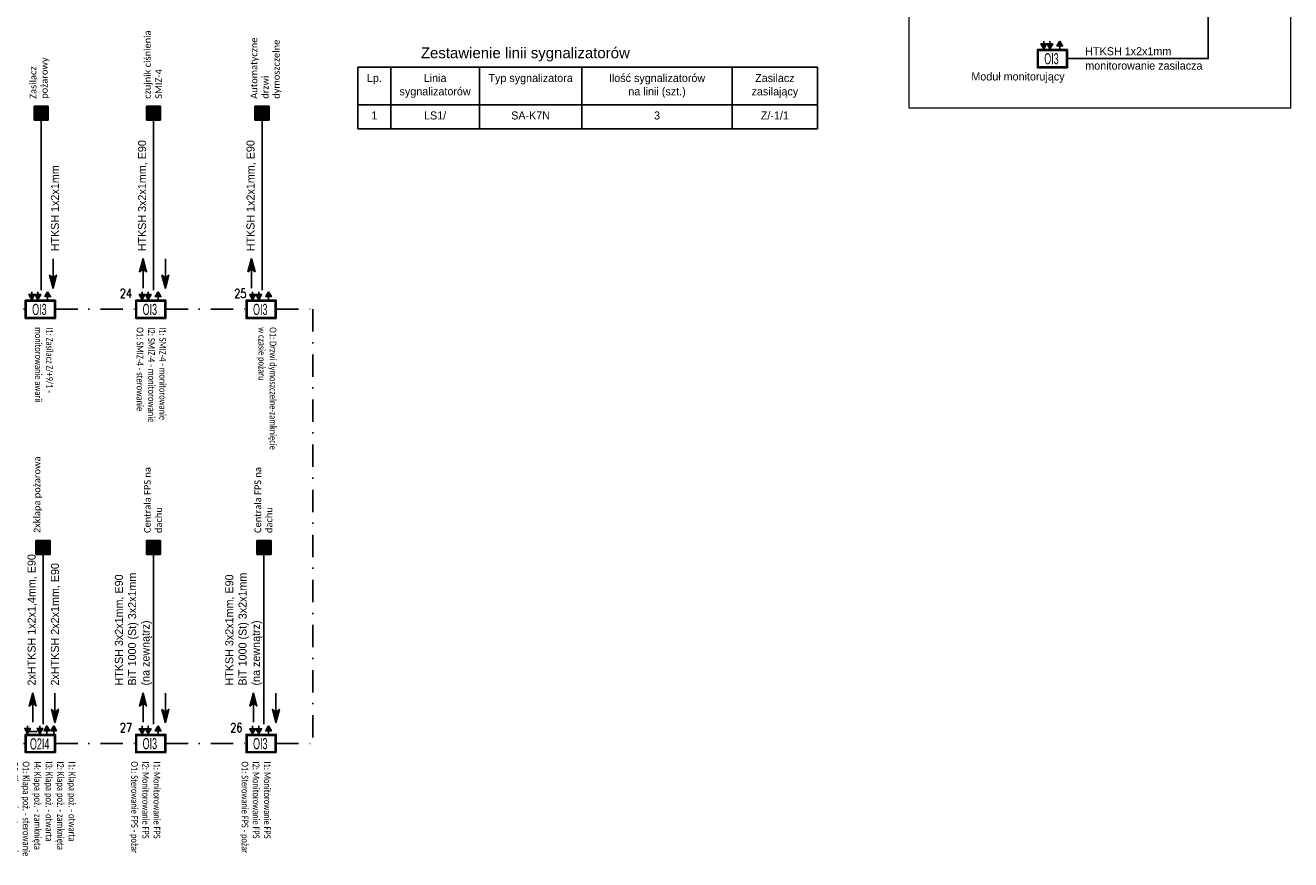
# Model space of a CAD drawing. Header units: millimetres. Extents: x 405 to 2542, y 4022 to 4770.
# Tile 6 of 9: x 1034 to 1318, y 4205 to 4392. Entities that reach past the tile are written whole.
import ezdxf

# ---------------------------------------------------------------- set-up
doc = ezdxf.new("R2010")
doc.units = ezdxf.units.MM
doc.linetypes.add('DASHDOT', pattern=[1, 0.5, -0.25, 0, -0.25])
for name, color, linetype in [('_SP_SAP P opis', 7, 'Continuous'), ('_TT_SSP_moduły', 94, 'Continuous'), ('TT_SAP_KABLE', 13, 'Continuous')]:
    doc.layers.add(name, color=color, linetype=linetype)
doc.layers.add('legenda - opisy', color=7, linetype='Continuous', lineweight=13)
doc.styles.add('Arial narrow 1.00', font='ARIALN.TTF')
doc.styles.add('ST', font='romans.shx')

# ---------------------------------------------------------------- blocks, each defined once
blk = doc.blocks.new('MK')
blk.add_hatch(color=256).paths.add_polyline_path([(15, 30), (-15, 30), (-15, 0), (15, 0)])
for p, q in [((15, 30), (-15, 30)), ((-15, 30), (-15, 0)), ((15, 0), (15, 30)), ((-15, 0), (15, 0))]:
    blk.add_line(p, q)
blk = doc.blocks.new('BX-OI3')
for points in [[(126, 458), (175, 374), (78, 374)], [(-149, 326), (-197, 410), (-100, 410)], [(-42, 326), (-91, 410), (6, 410)]]:
    blk.add_hatch(color=0).paths.add_polyline_path(points)
at = {"color": 0}
for p, q in [((-149, 410), (-149, 458)), ((-42, 410), (-42, 458)), ((126, 374), (126, 326))]:
    blk.add_line(p, q, dxfattribs=at)
for points in [[(126, 458), (175, 374), (78, 374)], [(-149, 326), (-197, 410), (-100, 410)], [(-42, 326), (-91, 410), (6, 410)]]:
    blk.add_lwpolyline(points, close=True, dxfattribs=at)
for points in [[(259, 0), (-259, 0), (-259, 313), (259, 313)], [(259, 0), (-259, 0), (-259, 313), (259, 313)], [(-251, 305), (251, 305), (251, 8), (-251, 8)], [(-251, 305), (251, 305), (251, 8), (-251, 8)], [(-243, 297), (243, 297), (243, 14), (-243, 14)], [(-243, 297), (243, 297), (243, 14), (-243, 14)]]:
    blk.add_lwpolyline(points, close=True)
at = {"color": 0, "insert": (-140, 250), "char_height": 192, "attachment_point": 1}
blk.add_mtext_dynamic_manual_height_columns('{\\Ftxt|c238;\\W0.6;OI3}', width=68.27, gutter_width=12.5, heights=[0], dxfattribs=at)
at = {"flags": 4}
blk.add_attdef('NRMODUŁU', (339, 87), '', height=192, dxfattribs=at)
blk = doc.blocks.new('BX-O2I4')
for points in [[(113, 459), (162, 375), (65, 375)], [(230, 459), (278, 375), (181, 375)], [(-219, 331), (-268, 415), (-171, 415)], [(-7, 331), (-55, 415), (42, 415)]]:
    blk.add_hatch(color=256).paths.add_polyline_path(points)
for p, q in [((-219, 415), (-219, 463)), ((-7, 415), (-7, 463)), ((-189, 364), (-53, 364)), ((113, 375), (113, 328)), ((230, 375), (230, 328))]:
    blk.add_line(p, q)
for points in [[(113, 459), (162, 375), (65, 375)], [(230, 459), (278, 375), (181, 375)], [(-219, 331), (-268, 415), (-171, 415)], [(259, 0), (-259, 0), (-259, 313), (259, 313)], [(-251, 305), (251, 305), (251, 8), (-251, 8)], [(-243, 297), (243, 297), (243, 14), (-243, 14)], [(-7, 331), (-55, 415), (42, 415)]]:
    blk.add_lwpolyline(points, close=True)
at = {"color": 0, "insert": (-179, 246), "char_height": 192, "attachment_point": 1}
blk.add_mtext_dynamic_manual_height_columns('{\\Ftxt|c238;\\W0.6;O2I4}', width=68.27, gutter_width=12.5, heights=[0], dxfattribs=at)
at = {"flags": 4}
blk.add_attdef('NRMODUŁU', (339, 87), '', height=192, dxfattribs=at)
blk = doc.blocks.new('*T215')
at = {"color": 0, "linetype": 'ByBlock', "lineweight": -2, "transparency": 16777216}
for p, q in [((0, 0), (102.85, 0)), ((0, 0), (0, -13.79)), ((7.36, 0), (7.36, -13.79)), ((27.17, 0), (27.17, -13.79)), ((50.11, 0), (50.11, -13.79)), ((83.76, 0), (83.76, -13.79)), ((102.85, 0), (102.85, -13.79)), ((0, -8.39), (102.85, -8.39)), ((0, -13.79), (102.85, -13.79))]:
    blk.add_line(p, q, dxfattribs=at)
at = {"color": 0, "transparency": 16777216, "char_height": 1.8, "attachment_point": 2}
for s, insert, width in [('Lp.', (3.68, -1.5), 4.3616), ('Linia sygnalizatorów', (17.27, -1.5), 16.8096), ('Typ sygnalizatora', (38.64, -1.5), 19.9423), ('Ilość sygnalizatorów \\Pna linii (szt.)', (66.93, -1.5), 30.6425), ('Zasilacz zasilający', (93.3, -1.5), 16.0945), ('1', (3.68, -9.89), 4.3616), ('LS1/', (17.27, -9.89), 16.8096), ('SA-K7N', (38.64, -9.89), 19.9423), ('3', (66.93, -9.89), 30.6425), ('Z/-1/1', (93.3, -9.89), 16.0945)]:
    blk.add_mtext(s, dxfattribs=dict(at, insert=insert, width=width))

msp = doc.modelspace()

# ---------------------------------------------------------------- hatches: boundary and pattern name
at = {"transparency": 33554687}
h = msp.add_hatch(color=256, dxfattribs=at)
h.dxf.hatch_style = 1
h.paths.add_polyline_path([(1060.8, 4339.48), (1059.99, 4336.51), (1060.8, 4337.12), (1061.56, 4336.51)])
h = msp.add_hatch(color=256, dxfattribs=at)
h.dxf.hatch_style = 1
h.paths.add_polyline_path([(1085.08, 4339.48), (1084.27, 4336.51), (1085.08, 4337.12), (1085.84, 4336.51)])
h = msp.add_hatch(color=256, dxfattribs=at)
h.dxf.hatch_style = 1
h.paths.add_polyline_path([(1040.64, 4332.78), (1041.44, 4335.75), (1040.64, 4335.14), (1039.88, 4335.75)])
h = msp.add_hatch(color=256, dxfattribs=at)
h.dxf.hatch_style = 1
h.paths.add_polyline_path([(1065.78, 4332.78), (1066.59, 4335.75), (1065.78, 4335.14), (1065.02, 4335.75)])
h = msp.add_hatch(color=256, dxfattribs=at)
h.dxf.hatch_style = 1
h.paths.add_polyline_path([(1036.09, 4242.23), (1035.28, 4239.26), (1036.09, 4239.88), (1036.85, 4239.26)])
h = msp.add_hatch(color=256, dxfattribs=at)
h.dxf.hatch_style = 1
h.paths.add_polyline_path([(1060.8, 4242.23), (1059.99, 4239.26), (1060.8, 4239.88), (1061.56, 4239.26)])
h = msp.add_hatch(color=256, dxfattribs=at)
h.dxf.hatch_style = 1
h.paths.add_polyline_path([(1085.51, 4242.23), (1084.71, 4239.26), (1085.51, 4239.88), (1086.27, 4239.26)])
h = msp.add_hatch(color=256, dxfattribs=at)
h.dxf.hatch_style = 1
h.paths.add_polyline_path([(1041.07, 4235.53), (1041.87, 4238.5), (1041.07, 4237.89), (1040.31, 4238.5)])
h = msp.add_hatch(color=256, dxfattribs=at)
h.dxf.hatch_style = 1
h.paths.add_polyline_path([(1065.78, 4235.53), (1066.59, 4238.5), (1065.78, 4237.89), (1065.02, 4238.5)])
h = msp.add_hatch(color=256, dxfattribs=at)
h.dxf.hatch_style = 1
h.paths.add_polyline_path([(1090.49, 4235.53), (1091.3, 4238.5), (1090.49, 4237.89), (1089.73, 4238.5)])

# ---------------------------------------------------------------- linework, layer by layer
at = {"color": 1}
msp.add_lwpolyline([(1267.63, 4384.26), (1299.14, 4384.26), (1299.14, 4399.76)], dxfattribs=at)
for points in [[(1037.98, 4332.41), (1037.98, 4373.58)], [(1063.13, 4332.41), (1063.13, 4373.58)], [(1087.41, 4332.41), (1087.41, 4373.58)], [(1040.64, 4335.14), (1040.64, 4339.4)], [(1060.8, 4339.48), (1059.99, 4336.51), (1060.8, 4337.12), (1061.56, 4336.51), (1060.8, 4339.48)], [(1065.78, 4335.14), (1065.78, 4339.4)], [(1085.08, 4339.48), (1084.27, 4336.51), (1085.08, 4337.12), (1085.84, 4336.51), (1085.08, 4339.48)], [(1040.64, 4332.78), (1041.44, 4335.75), (1040.64, 4335.14), (1039.88, 4335.75), (1040.64, 4332.78)], [(1060.8, 4337.12), (1060.8, 4332.86)], [(1065.78, 4332.78), (1066.59, 4335.75), (1065.78, 4335.14), (1065.02, 4335.75), (1065.78, 4332.78)], [(1085.08, 4337.12), (1085.08, 4332.86)], [(1038.42, 4235.16), (1038.42, 4276.33)], [(1063.13, 4235.16), (1063.13, 4276.33)], [(1087.84, 4235.16), (1087.84, 4276.33)], [(1036.09, 4242.23), (1035.28, 4239.26), (1036.09, 4239.88), (1036.85, 4239.26), (1036.09, 4242.23)], [(1041.07, 4237.89), (1041.07, 4242.15)], [(1060.8, 4242.23), (1059.99, 4239.26), (1060.8, 4239.88), (1061.56, 4239.26), (1060.8, 4242.23)], [(1065.78, 4237.89), (1065.78, 4242.15)], [(1085.51, 4242.23), (1084.71, 4239.26), (1085.51, 4239.88), (1086.27, 4239.26), (1085.51, 4242.23)], [(1090.49, 4237.89), (1090.49, 4242.15)], [(1036.09, 4239.88), (1036.09, 4235.61)], [(1060.8, 4239.88), (1060.8, 4235.61)], [(1085.51, 4239.88), (1085.51, 4235.61)], [(1041.07, 4235.53), (1041.87, 4238.5), (1041.07, 4237.89), (1040.31, 4238.5), (1041.07, 4235.53)], [(1065.78, 4235.53), (1066.59, 4238.5), (1065.78, 4237.89), (1065.02, 4238.5), (1065.78, 4235.53)], [(1090.49, 4235.53), (1091.3, 4238.5), (1090.49, 4237.89), (1089.73, 4238.5), (1090.49, 4235.53)]]:
    msp.add_lwpolyline(points)
at = {"layer": 'legenda - opisy'}
msp.add_lwpolyline([(1317.6, 4441.69), (1232.14, 4441.69), (1232.14, 4373.21), (1317.6, 4373.21)], close=True, dxfattribs=at)
at = {"layer": 'TT_SAP_KABLE', "linetype": 'DASHDOT', "ltscale": 10}
for points in [[(1016.45, 4328.11), (1034.44, 4328.11)], [(1041.16, 4328.11), (1059.15, 4328.11)], [(1065.87, 4328.11), (1083.86, 4328.11)], [(1090.59, 4328.11), (1098.75, 4328.11)], [(1098.75, 4328.11), (1098.75, 4230.86)], [(1016.45, 4230.86), (1034.44, 4230.86)], [(1041.16, 4230.86), (1059.15, 4230.86)], [(1065.87, 4230.86), (1083.86, 4230.86)], [(1090.59, 4230.86), (1098.75, 4230.86)]]:
    msp.add_lwpolyline(points, dxfattribs=at)

# ---------------------------------------------------------------- block references
msp.add_blockref('*T215', (1108.87, 4382.31))
at = {"xscale": 0.1055999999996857, "yscale": 0.1055999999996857, "zscale": 0.1055999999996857, "rotation": 270}
for p in [(1036.4, 4372.03), (1061.55, 4372.03), (1085.83, 4372.03), (1036.83, 4274.78), (1061.55, 4274.78), (1086.26, 4274.78)]:
    msp.add_blockref('MK', p, dxfattribs=at)
at = {"layer": '_TT_SSP_moduły', "xscale": 0.013, "yscale": 0.013, "zscale": 0.013}
for name, p in [('BX-OI3', (1264.27, 4382.22)), ('BX-OI3', (1037.8, 4326.08)), ('BX-OI3', (1062.51, 4326.08)), ('BX-OI3', (1087.22, 4326.08)), ('BX-O2I4', (1037.8, 4228.83)), ('BX-OI3', (1062.51, 4228.83)), ('BX-OI3', (1087.22, 4228.83))]:
    msp.add_blockref(name, p, dxfattribs=at)

# ---------------------------------------------------------------- texts
at = {"color": 0}
msp.add_text('HTKSH 1x2x1mm', height=1.8, dxfattribs=at).set_placement((1271.63, 4385))
at = {"char_height": 1.5, "attachment_point": 1, "style": 'Arial narrow 1.00'}
for s, insert, width, rotation in [('{\\fCalibri|b0|i0|c238|p34;Automatyczne drzwi dymoszczelne}', (1084.86, 4375.25), 16.2676, 90), ('{\\fCalibri|b0|i0|c238|p34;Zasilacz\\Ppożarowy}', (1035.43, 4375.25), 13.1426, 90), ('{\\fCalibri|b0|i0|c238|p34;czujnik ciśnienia SMIZ-4}', (1061.01, 4375.25), 16.2676, 90), ('{\\W0.8;\\fCalibri|b0|i0|c238|p34;I1: Zasilacz Z/+9/1 - monitorowanie awarii}', (1040.62, 4324.1), 22.9607, 270), ('{\\W0.8;\\fCalibri|b0|i0|c238|p34;I1: SMIZ-4 - monitorowanie\\P\\H1.025641x;I2: SMIZ-4 - monitorowanie\\PO1: SMIZ-4 - sterowanie}', (1065.94, 4324.1), 32.592, 270), ('{\\W0.8;\\fCalibri|b0|i0|c238|p34;O1: Drzwi dymoszczelne-zamknięcie w czasie pożaru}', (1090.62, 4324.1), 28.0567, 270), ('{\\fCalibri|b0|i0|c238|p34;Centrala FPS na dachu}', (1061.01, 4278), 16.2676, 90), ('{\\fCalibri|b0|i0|c238|p34;Centrala FPS na dachu}', (1085.72, 4278), 16.2676, 90), ('{\\fCalibri|b0|i0|c238|p34;2xklapa pożarowa}', (1036.3, 4278), 16.2676, 90), ('{\\W0.8;\\fCalibri|b0|i0|c238|p34;I1: \\H1.025641x;Klapa poż. - otwarta\\P\\H0.975x;I2: \\H1.025641x;Klapa poż. - zamknięta\\P\\H0.975x;I3: \\H1.025641x;Klapa poż. - otwarta\\P\\H0.975x;I4: \\H1.025641x;Klapa poż. - zamknięta\\P\\H0.975x;O1: \\H1.025641x;Klapa poż. - sterowanie\\P\\H0.975x;O2: \\H1.025641x;Klapa poż. - sterowanie\\PZasilanie z \\H0.975x;Z/+9/1 }', (1045.66, 4226.85), 32.592, 270), ('{\\W0.8;\\fCalibri|b0|i0|c238|p34;I1: Monitorowanie FPS\\PI2: Monitorowanie FPS\\PO1: Sterowanie FPS - pożar}', (1064.63, 4226.85), 32.592, 270), ('{\\W0.8;\\fCalibri|b0|i0|c238|p34;I1: Monitorowanie FPS\\PI2: Monitorowanie FPS\\PO1: Sterowanie FPS - pożar}', (1089.34, 4226.85), 32.592, 270)]:
    msp.add_mtext(s, dxfattribs=dict(at, insert=insert, width=width, rotation=rotation))
at = {"insert": (1122.95, 4386.74), "char_height": 2.4, "attachment_point": 1, "style": 'ST'}
msp.add_mtext_dynamic_manual_height_columns('{\\fArial|b0|i0|c238|p34;Zestawienie linii sygnalizatorów}', width=74.6218, gutter_width=12.5, heights=[0], dxfattribs=at)
at = {"char_height": 1.8, "attachment_point": 1}
for s, width, insert in [('monitorowanie zasilacza', 35.6813, (1271.63, 4383.58)), ('Moduł monitorujący', 26.055, (1246.14, 4381.15))]:
    msp.add_mtext_dynamic_manual_height_columns(s, width=width, gutter_width=12.5, heights=[0], dxfattribs=dict(at, insert=insert))
at = {"layer": '_SP_SAP P opis', "char_height": 1.8, "attachment_point": 7, "rotation": 90}
for s, insert, width in [('HTKSH 3x2x1mm, E90', (1061.8, 4341.1), 34.7587), ('HTKSH 1x2x1mm, E90', (1086.07, 4341.1), 34.7587), ('HTKSH 1x2x1mm', (1042, 4341.1), 34.7587), ('2xHTKSH 1x2x1,4mm, E90', (1037.08, 4243.85), 34.7587), ('2xHTKSH 2x2x1mm, E90', (1042.3, 4243.85), 34.7587), ('HTKSH 3x2x1mm, E90', (1056.61, 4243.85), 34.7587), ('BiT 1000 (St) 3x2x1mm (na zewnątrz)', (1062.78, 4243.85), 28.8948), ('HTKSH 3x2x1mm, E90', (1081.32, 4243.85), 34.7587), ('BiT 1000 (St) 3x2x1mm (na zewnątrz)', (1087.49, 4243.85), 28.8948)]:
    msp.add_mtext(s, dxfattribs=dict(at, insert=insert, width=width))
at = {"layer": '_TT_SSP_moduły', "style": 'ST', "width": 0.8}
for s, p in [('24', (1055.58, 4330.67)), ('25', (1081.19, 4330.67)), ('27', (1055.58, 4233.42)), ('26', (1080.29, 4233.42))]:
    msp.add_text(s, height=2, dxfattribs=at).set_placement(p)

doc.saveas('drawing.dxf')
